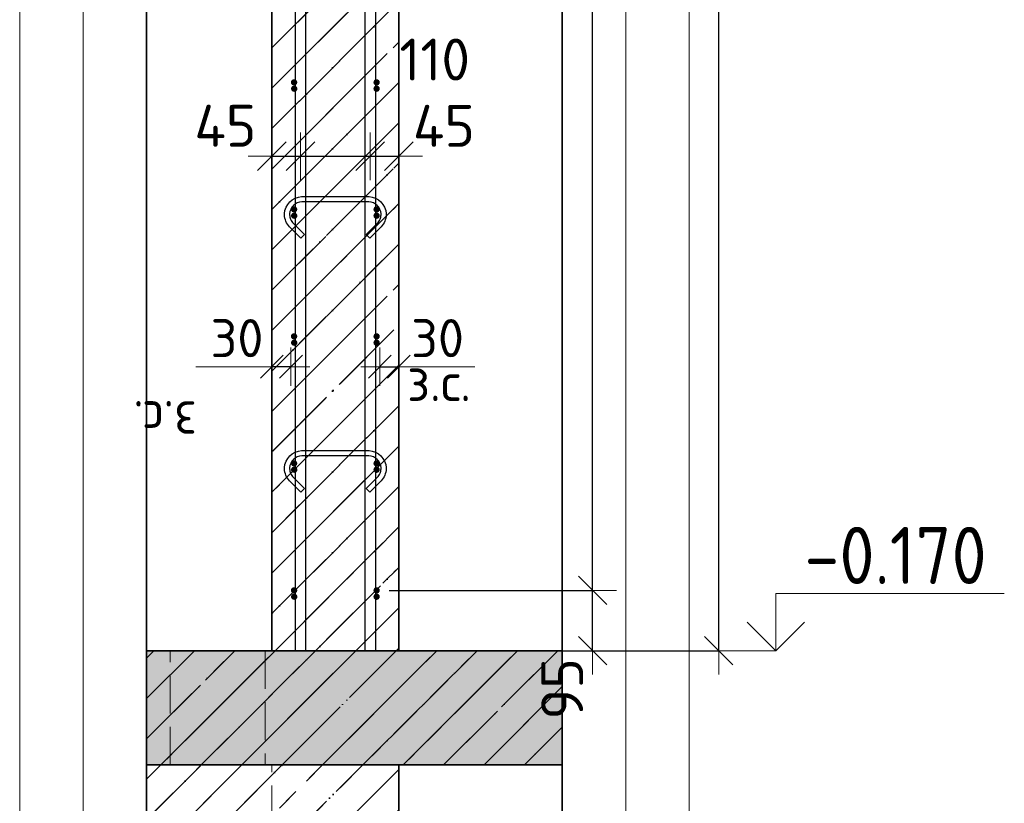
# Model space of a CAD drawing. Header units: millimetres. Extents: x -24871 to 40608, y -2869 to 48080.
# Tile 32 of 119: x -18960 to -17409, y 42869 to 44103. Entities that reach past the tile are written whole.
import ezdxf

# ---------------------------------------------------------------- set-up
doc = ezdxf.new("R2010")
doc.units = ezdxf.units.MM
doc.header["$PDMODE"] = 65
for name, pattern in [('______11', [150, 120, -15, 0, -15]), ('______2', [81, 60, -21]), ('______5', [330, 240, -30, 30, -30])]:
    doc.linetypes.add(name, pattern=pattern)
for name, color, linetype, lineweight in [('Standard', 7, 'Continuous', 25), ('Арм.стержн. Арматура края', 96, 'Continuous', 35), ('Арм.стержн. вертикальными 1', 22, 'Continuous', 35), ('Арм.стержн.горизонт. 1', 180, 'Continuous', 35), ('Высотная отметки_ общее', 7, 'Continuous', 13), ('Колонна (2)', 7, 'Continuous', 35), ('Перекрытие_ общее', 7, 'Continuous', 35), ('Размерная линия_ общее', 7, 'Continuous', 13), ('Размерная линия_ общее_1', 7, 'Continuous', 13), ('Стена_ общее', 7, 'Continuous', 35)]:
    doc.layers.add(name, color=color, linetype=linetype, lineweight=lineweight)
doc.layers.add('Арм.стержн.Стяжки', color=7, linetype='Continuous', lineweight=35, true_color=0x501e0f)
doc.styles.add('ISOCPEUR', font='ISOCPEUR')
doc.dimstyles.new('DIMSTYLE_10', dxfattribs={"dimtxt": 60, "dimasz": 60, "dimexe": 0, "dimexo": 0.001, "dimgap": 30, "dimtad": 2, "dimdec": 0, "dimrnd": 5, "dimzin": 12, "dimdsep": 46, "dimtxsty": 'ISOCPEUR', "dimblk1": 'ALL_ML_STRICH', "dimblk2": 'ALL_ML_STRICH', "dimsah": 1, "dimcen": 0, "dimse1": 1, "dimse2": 1, "dimclrd": 7, "dimclre": 256, "dimclrt": 7, "dimadec": 0, "dimazin": 0, "dimtfac": 1, "dimtdec": 0, "dimtix": 1, "dimtmove": 2, "dimatfit": 3, "dimfxl": 0, "dimtvp": 1.2, "dimtzin": 0, "dimlwd": 0, "dimlwe": -3, "dimarcsym": 0})
doc.dimstyles.new('DIMSTYLE_4', dxfattribs={"dimtxt": 66, "dimasz": 75, "dimexe": 0, "dimexo": 0, "dimgap": 33, "dimtad": 2, "dimdec": 0, "dimrnd": 5, "dimzin": 12, "dimdsep": 46, "dimtxsty": 'ISOCPEUR', "dimblk1": 'ALL_ML_STRICH', "dimblk2": 'ALL_ML_STRICH', "dimsah": 1, "dimcen": 0, "dimclrd": 7, "dimclre": 256, "dimclrt": 7, "dimadec": 0, "dimazin": 0, "dimtfac": 1, "dimtdec": 0, "dimtix": 1, "dimtmove": 2, "dimatfit": 3, "dimfxl": 0, "dimtvp": 1.2, "dimtzin": 0, "dimlwd": 0, "dimlwe": -3, "dimarcsym": 0})
doc.dimstyles.new('DIMSTYLE_5', dxfattribs={"dimtxt": 66, "dimasz": 75, "dimexe": 0, "dimexo": 0, "dimgap": 33, "dimtad": 2, "dimdec": 0, "dimrnd": 5, "dimzin": 12, "dimdsep": 46, "dimtxsty": 'ISOCPEUR', "dimblk1": 'ALL_ML_STRICH', "dimblk2": 'ALL_ML_STRICH', "dimsah": 1, "dimcen": 0, "dimclrd": 7, "dimclre": 256, "dimclrt": 7, "dimadec": 0, "dimazin": 0, "dimtfac": 1, "dimtdec": 0, "dimtix": 1, "dimtmove": 2, "dimatfit": 3, "dimfxl": 0, "dimtzin": 0, "dimlwd": 0, "dimlwe": -3, "dimarcsym": 0})
doc.dimstyles.new('DIMSTYLE_9', dxfattribs={"dimtxt": 66, "dimasz": 75, "dimexe": 0, "dimexo": 0.001, "dimgap": 33, "dimtad": 2, "dimdec": 0, "dimrnd": 5, "dimzin": 12, "dimdsep": 46, "dimtxsty": 'ISOCPEUR', "dimblk1": 'ALL_ML_STRICH', "dimblk2": 'ALL_ML_STRICH', "dimsah": 1, "dimcen": 0, "dimse1": 1, "dimse2": 1, "dimclrd": 7, "dimclre": 256, "dimclrt": 7, "dimadec": 0, "dimazin": 0, "dimtfac": 1, "dimtdec": 0, "dimtix": 1, "dimtmove": 2, "dimatfit": 3, "dimfxl": 0, "dimtvp": 1.2, "dimtzin": 0, "dimlwd": 0, "dimlwe": -3, "dimarcsym": 0})
pattern_1 = [(225, (0, 0), (63.63961, -63.63961), [120, -15, 0, -15]), (225, (31.82, -31.82), (63.63961, -63.63961), [240, -30, 30, -30])]

# ---------------------------------------------------------------- blocks, each defined once
blk = doc.blocks.new('COMPLEX_ELEVATIONDIM_3')
at = {"layer": 'Высотная отметки_ общее', "color": 7, "linetype": 'Continuous', "lineweight": 13, "transparency": 33554687}
for p, q in [((-17768.8, 43109.1), (-17768.8, 43199.1)), ((-17768.8, 43199.1), (-17408.8, 43199.1)), ((-17768.8, 43109.1), (-17813.8, 43154.1)), ((-17768.8, 43109.1), (-17723.8, 43154.1)), ((-17768.8, 43109.1), (-17768.8, 43109.1)), ((-17768.8, 43109.1), (-17768.8, 43109.1)), ((-17768.8, 43109.1), (-17768.8, 43109.1)), ((-17768.8, 43109.1), (-17768.8, 43109.1))]:
    blk.add_line(p, q, dxfattribs=at)
blk.add_lwpolyline([(-17768.8, 43109.1), (-17828.8, 43109.1), (-17828.8, 43109.1), (-17834.9, 43109.1)], dxfattribs=at)
at = {"layer": 'Высотная отметки_ общее', "color": 7, "linetype": 'Continuous', "lineweight": 13, "transparency": 33554687, "insert": (-17723.8, 43214.1), "char_height": 90, "width": 364.237, "attachment_point": 7, "style": 'ISOCPEUR'}
blk.add_mtext('\\W0.90;-0.170', dxfattribs=at)
blk = doc.blocks.new('ALL_ML_STRICH')
at = {"color": 0, "linetype": 'ByBlock', "lineweight": -2}
for p, q in [((0, -0.5), (0, 0.5)), ((-0.3, -0.3), (0.3, 0.3)), ((-1, 0), (0.5, 0))]:
    blk.add_line(p, q, dxfattribs=at)
blk = doc.blocks.new('*D58')
at = {"layer": 'DEFPOINTS', "color": 7, "linetype": 'Continuous', "lineweight": 13, "transparency": 33554687}
for p in [(-18240.8, 46299.1), (-18362.8, 43109.1), (-17858.8, 43109.1)]:
    blk.add_point(p, dxfattribs=at)
at = {"layer": 'Размерная линия_ общее', "color": 253, "linetype": 'Continuous', "lineweight": -2, "true_color": 0xa0a0a0, "transparency": 33554687}
for p, q in [((-18220.8, 46299.1), (-17858.8, 46299.1)), ((-18342.8, 43109.1), (-17858.8, 43109.1))]:
    blk.add_line(p, q, dxfattribs=at)
at = {"layer": 'Размерная линия_ общее', "color": 7, "linetype": 'Continuous', "lineweight": -2, "transparency": 33554687}
blk.add_line((-17858.8, 43109.1), (-17858.8, 46299.1), dxfattribs=at)
at = {"layer": 'Размерная линия_ общее', "color": 7, "linetype": 'Continuous', "lineweight": 13, "transparency": 33554687, "xscale": 75, "yscale": 75, "zscale": 75}
for p, rotation in [((-17858.8, 46299.1), 90), ((-17858.8, 43109.1), 270)]:
    blk.add_blockref('ALL_ML_STRICH', p, dxfattribs=dict(at, rotation=rotation))
at = {"layer": 'Размерная линия_ общее', "color": 7, "linetype": 'Continuous', "lineweight": 13, "transparency": 33554687, "insert": (-17906.8, 44714), "char_height": 66, "width": 264, "attachment_point": 5, "rotation": 90, "style": 'ISOCPEUR'}
blk.add_mtext('\\A1;{3190}', dxfattribs=at)
blk = doc.blocks.new('*D60')
at = {"layer": 'DEFPOINTS', "color": 7, "linetype": 'Continuous', "lineweight": 13, "transparency": 33554687}
for p in [(-18397.8, 43204.1), (-18362.8, 43109.1), (-18057.4, 43109.1)]:
    blk.add_point(p, dxfattribs=at)
at = {"layer": 'Размерная линия_ общее', "color": 253, "linetype": 'Continuous', "lineweight": -2, "true_color": 0xa0a0a0, "transparency": 33554687}
for p, q in [((-18377.8, 43204.1), (-18057.4, 43204.1)), ((-18342.8, 43109.1), (-18057.4, 43109.1))]:
    blk.add_line(p, q, dxfattribs=at)
at = {"layer": 'Размерная линия_ общее', "color": 7, "linetype": 'Continuous', "lineweight": -2, "transparency": 33554687}
blk.add_line((-18057.4, 43109.1), (-18057.4, 43204.1), dxfattribs=at)
at = {"layer": 'Размерная линия_ общее', "color": 7, "linetype": 'Continuous', "lineweight": 13, "transparency": 33554687, "xscale": 75, "yscale": 75, "zscale": 75}
for p, rotation in [((-18057.4, 43204.1), 90), ((-18057.4, 43109.1), 270)]:
    blk.add_blockref('ALL_ML_STRICH', p, dxfattribs=dict(at, rotation=rotation))
at = {"layer": 'Размерная линия_ общее', "color": 7, "linetype": 'Continuous', "lineweight": 13, "transparency": 33554687, "insert": (-18105.4, 43049), "char_height": 66, "width": 132, "attachment_point": 5, "rotation": 90, "style": 'ISOCPEUR'}
blk.add_mtext('\\A1;{95}', dxfattribs=at)
blk = doc.blocks.new('*D61')
at = {"layer": 'DEFPOINTS', "color": 7, "linetype": 'Continuous', "lineweight": 13, "transparency": 33554687}
for p in [(-18397.8, 46204.1), (-18397.8, 43204.1), (-18057.4, 43204.1)]:
    blk.add_point(p, dxfattribs=at)
at = {"layer": 'Размерная линия_ общее', "color": 253, "linetype": 'Continuous', "lineweight": -2, "true_color": 0xa0a0a0, "transparency": 33554687}
for p, q in [((-18377.8, 46204.1), (-18057.4, 46204.1)), ((-18377.8, 43204.1), (-18057.4, 43204.1))]:
    blk.add_line(p, q, dxfattribs=at)
at = {"layer": 'Размерная линия_ общее', "color": 7, "linetype": 'Continuous', "lineweight": -2, "transparency": 33554687}
blk.add_line((-18057.4, 43204.1), (-18057.4, 46204.1), dxfattribs=at)
at = {"layer": 'Размерная линия_ общее', "color": 7, "linetype": 'Continuous', "lineweight": 13, "transparency": 33554687, "xscale": 75, "yscale": 75, "zscale": 75}
for p, rotation in [((-18057.4, 46204.1), 90), ((-18057.4, 43204.1), 270)]:
    blk.add_blockref('ALL_ML_STRICH', p, dxfattribs=dict(at, rotation=rotation))
at = {"layer": 'Размерная линия_ общее', "color": 7, "linetype": 'Continuous', "lineweight": 13, "transparency": 33554687, "insert": (-18138.4, 44482.1), "char_height": 66, "width": 3.3, "attachment_point": 1, "rotation": 90, "line_spacing_factor": 0.60241, "style": 'ISOCPEUR'}
blk.add_mtext('\\W0.91;15х200=3000', dxfattribs=at)
blk = doc.blocks.new('*D74')
at = {"layer": 'DEFPOINTS', "color": 7, "linetype": 'Continuous', "lineweight": 13, "transparency": 33554687}
for p in [(-18392.8, 43556.3), (-18392.8, 43547.6), (-18362.8, 43547.6)]:
    blk.add_point(p, dxfattribs=at)
at = {"layer": 'Размерная линия_ общее_1', "color": 7, "linetype": 'Continuous', "lineweight": -2, "transparency": 33554687}
blk.add_line((-18392.8, 43556.3), (-18362.8, 43556.3), dxfattribs=at)
at = {"layer": 'Размерная линия_ общее_1', "color": 7, "linetype": 'Continuous', "lineweight": 13, "transparency": 33554687, "xscale": 60, "yscale": 60, "zscale": 60, "rotation": 180}
blk.add_blockref('ALL_ML_STRICH', (-18392.8, 43556.3), dxfattribs=at)
at = {"layer": 'Размерная линия_ общее_1', "color": 7, "linetype": 'Continuous', "lineweight": 13, "transparency": 33554687, "xscale": 60, "yscale": 60, "zscale": 60}
blk.add_blockref('ALL_ML_STRICH', (-18362.8, 43556.3), dxfattribs=at)
at = {"layer": 'Размерная линия_ общее_1', "color": 7, "linetype": 'Continuous', "lineweight": 13, "transparency": 33554687, "insert": (-18301.8, 43601.3), "char_height": 60, "width": 120, "attachment_point": 5, "style": 'ISOCPEUR'}
blk.add_mtext('\\A1;{30}', dxfattribs=at)
at = {"layer": 'Размерная линия_ общее_1', "color": 7, "linetype": 'Continuous', "lineweight": 13, "transparency": 33554687, "insert": (-18349.8, 43562.2), "char_height": 60, "width": 3, "attachment_point": 1, "line_spacing_factor": 0.60241, "style": 'ISOCPEUR'}
blk.add_mtext('з.с.', dxfattribs=at)
blk = doc.blocks.new('*D75')
at = {"layer": 'DEFPOINTS', "color": 7, "linetype": 'Continuous', "lineweight": 13, "transparency": 33554687}
for p in [(-18517.8, 43890), (-18562.8, 43887.7), (-18562.8, 43878.2)]:
    blk.add_point(p, dxfattribs=at)
at = {"layer": 'Размерная линия_ общее', "color": 7, "linetype": 'Continuous', "lineweight": -2, "transparency": 33554687}
blk.add_line((-18562.8, 43887.7), (-18517.8, 43887.7), dxfattribs=at)
at = {"layer": 'Размерная линия_ общее', "color": 7, "linetype": 'Continuous', "lineweight": 13, "transparency": 33554687, "xscale": 75, "yscale": 75, "zscale": 75, "rotation": 180}
blk.add_blockref('ALL_ML_STRICH', (-18562.8, 43887.7), dxfattribs=at)
at = {"layer": 'Размерная линия_ общее', "color": 7, "linetype": 'Continuous', "lineweight": 13, "transparency": 33554687, "xscale": 75, "yscale": 75, "zscale": 75}
blk.add_blockref('ALL_ML_STRICH', (-18517.8, 43887.7), dxfattribs=at)
at = {"layer": 'Размерная линия_ общее', "color": 7, "linetype": 'Continuous', "lineweight": 13, "transparency": 33554687, "insert": (-18636.1, 43935.7), "char_height": 66, "width": 132, "attachment_point": 5, "style": 'ISOCPEUR'}
blk.add_mtext('\\A1;{45}', dxfattribs=at)
blk = doc.blocks.new('*D76')
at = {"layer": 'DEFPOINTS', "color": 7, "linetype": 'Continuous', "lineweight": 13, "transparency": 33554687}
for p in [(-18517.8, 43890), (-18407.8, 43893.9), (-18517.8, 43887.7)]:
    blk.add_point(p, dxfattribs=at)
at = {"layer": 'Размерная линия_ общее', "color": 7, "linetype": 'Continuous', "lineweight": -2, "transparency": 33554687}
blk.add_line((-18517.8, 43887.7), (-18407.8, 43887.7), dxfattribs=at)
at = {"layer": 'Размерная линия_ общее', "color": 7, "linetype": 'Continuous', "lineweight": 13, "transparency": 33554687, "xscale": 75, "yscale": 75, "zscale": 75, "rotation": 180}
blk.add_blockref('ALL_ML_STRICH', (-18517.8, 43887.7), dxfattribs=at)
at = {"layer": 'Размерная линия_ общее', "color": 7, "linetype": 'Continuous', "lineweight": 13, "transparency": 33554687, "xscale": 75, "yscale": 75, "zscale": 75}
blk.add_blockref('ALL_ML_STRICH', (-18407.8, 43887.7), dxfattribs=at)
at = {"layer": 'Размерная линия_ общее', "color": 7, "linetype": 'Continuous', "lineweight": 13, "transparency": 33554687, "insert": (-18306.2, 44040), "char_height": 66, "width": 198, "attachment_point": 5, "style": 'ISOCPEUR'}
blk.add_mtext('\\A1;{110}', dxfattribs=at)
blk = doc.blocks.new('*D77')
at = {"layer": 'DEFPOINTS', "color": 7, "linetype": 'Continuous', "lineweight": 13, "transparency": 33554687}
for p in [(-18407.8, 43893.9), (-18407.8, 43887.7), (-18362.8, 43886.8)]:
    blk.add_point(p, dxfattribs=at)
at = {"layer": 'Размерная линия_ общее', "color": 7, "linetype": 'Continuous', "lineweight": -2, "transparency": 33554687}
blk.add_line((-18407.8, 43887.7), (-18362.8, 43887.7), dxfattribs=at)
at = {"layer": 'Размерная линия_ общее', "color": 7, "linetype": 'Continuous', "lineweight": 13, "transparency": 33554687, "xscale": 75, "yscale": 75, "zscale": 75, "rotation": 180}
blk.add_blockref('ALL_ML_STRICH', (-18407.8, 43887.7), dxfattribs=at)
at = {"layer": 'Размерная линия_ общее', "color": 7, "linetype": 'Continuous', "lineweight": 13, "transparency": 33554687, "xscale": 75, "yscale": 75, "zscale": 75}
blk.add_blockref('ALL_ML_STRICH', (-18362.8, 43887.7), dxfattribs=at)
at = {"layer": 'Размерная линия_ общее', "color": 7, "linetype": 'Continuous', "lineweight": 13, "transparency": 33554687, "insert": (-18291.8, 43935.6), "char_height": 66, "width": 132, "attachment_point": 5, "style": 'ISOCPEUR'}
blk.add_mtext('\\A1;{45}', dxfattribs=at)
blk = doc.blocks.new('*D79')
at = {"layer": 'DEFPOINTS', "color": 7, "linetype": 'Continuous', "lineweight": 13, "transparency": 33554687}
for p in [(-18532.8, 43556.3), (-18562.8, 43547.6), (-18532.8, 43547.6)]:
    blk.add_point(p, dxfattribs=at)
at = {"layer": 'Размерная линия_ общее_1', "color": 7, "linetype": 'Continuous', "lineweight": -2, "transparency": 33554687}
blk.add_line((-18532.8, 43556.3), (-18562.8, 43556.3), dxfattribs=at)
at = {"layer": 'Размерная линия_ общее_1', "color": 7, "linetype": 'Continuous', "lineweight": 13, "transparency": 33554687, "xscale": 60, "yscale": 60, "zscale": 60}
for p, rotation in [((-18532.8, 43556.3), 360), ((-18562.8, 43556.3), 180)]:
    blk.add_blockref('ALL_ML_STRICH', p, dxfattribs=dict(at, rotation=rotation))
at = {"layer": 'Размерная линия_ общее_1', "color": 7, "linetype": 'Continuous', "lineweight": 13, "transparency": 33554687, "insert": (-18617.8, 43601.3), "char_height": 60, "width": 120, "attachment_point": 5, "style": 'ISOCPEUR'}
blk.add_mtext('\\A1;{30}', dxfattribs=at)
at = {"layer": 'Размерная линия_ общее_1', "color": 7, "linetype": 'Continuous', "lineweight": 13, "transparency": 33554687, "insert": (-18680.9, 43442.2), "char_height": 60, "width": 3, "attachment_point": 1, "rotation": 180, "line_spacing_factor": 0.60241, "style": 'ISOCPEUR'}
blk.add_mtext('з.с.', dxfattribs=at)

msp = doc.modelspace()

# ---------------------------------------------------------------- hatches: boundary and pattern name
at = {"layer": 'Standard', "linetype": 'Continuous', "lineweight": 35, "transparency": 33554687}
h = msp.add_hatch(dxfattribs=at)
h.set_pattern_fill('__________541', scale=30, angle=135, style=0, pattern_type=2)
h.set_pattern_definition(pattern_1)
h.paths.add_polyline_path([(-18362.8, 46299.1), (-18562.8, 46299.1), (-18562.8, 43109.1), (-18362.8, 43109.1)], flags=0)
at = {"layer": 'Standard', "linetype": 'Continuous', "lineweight": 13, "transparency": 33554687}
h = msp.add_hatch(dxfattribs=at)
h.set_pattern_fill('__________539', scale=30, style=0, pattern_type=2)
h.set_pattern_definition([(45, (0, 0), (-63.63961, 63.63961), [120, -15, 0, -15]), (45, (-31.82, 31.82), (-63.63961, 63.63961), [240, -30, 30, -30])])
h.paths.add_polyline_path([(-18760.2, 43109.1), (-18760.2, 42929.1), (-18105.2, 42929.1), (-18105.2, 43109.1)], flags=0)
msp.add_hatch(color=9, dxfattribs=at).paths.add_polyline_path([(-18760.2, 43109.1), (-18760.2, 42929.1), (-18105.2, 42929.1), (-18105.2, 43109.1)])
at = {"layer": 'Standard', "linetype": 'Continuous', "lineweight": 35, "transparency": 33554687}
h = msp.add_hatch(dxfattribs=at)
h.set_pattern_fill('__________541', scale=30, angle=135, style=0, pattern_type=2)
h.set_pattern_definition(pattern_1)
h.paths.add_polyline_path([(-18362.8, 42929.1), (-18760.2, 42929.1), (-18760.2, 42675), (-18362.8, 42675)], flags=0)
at = {"layer": 'Арм.стержн. Арматура края', "linetype": 'Continuous', "lineweight": 50, "transparency": 33554687}
for points in [[(-18522.7, 43994.1), (-18523, 43996), (-18524.1, 43997.6), (-18525.7, 43998.7), (-18527.7, 43999.1), (-18529.6, 43998.7), (-18531.2, 43997.6), (-18532.3, 43996), (-18532.7, 43994.1), (-18532.3, 43992.2), (-18531.2, 43990.5), (-18529.6, 43989.5), (-18527.7, 43989.1), (-18525.7, 43989.5), (-18524.1, 43990.5), (-18523, 43992.2)], [(-18392.8, 43994.1), (-18393.2, 43996), (-18394.3, 43997.6), (-18395.9, 43998.7), (-18397.8, 43999.1), (-18399.7, 43998.7), (-18401.4, 43997.6), (-18402.5, 43996), (-18402.8, 43994.1), (-18402.5, 43992.2), (-18401.4, 43990.5), (-18399.7, 43989.5), (-18397.8, 43989.1), (-18395.9, 43989.5), (-18394.3, 43990.5), (-18393.2, 43992.2)], [(-18522.7, 43794.1), (-18523, 43796), (-18524.1, 43797.6), (-18525.7, 43798.7), (-18527.7, 43799.1), (-18529.6, 43798.7), (-18531.2, 43797.6), (-18532.3, 43796), (-18532.7, 43794.1), (-18532.3, 43792.2), (-18531.2, 43790.5), (-18529.6, 43789.5), (-18527.7, 43789.1), (-18525.7, 43789.5), (-18524.1, 43790.5), (-18523, 43792.2)], [(-18392.8, 43794.1), (-18393.2, 43796), (-18394.3, 43797.6), (-18395.9, 43798.7), (-18397.8, 43799.1), (-18399.7, 43798.7), (-18401.4, 43797.6), (-18402.5, 43796), (-18402.8, 43794.1), (-18402.5, 43792.2), (-18401.4, 43790.5), (-18399.7, 43789.5), (-18397.8, 43789.1), (-18395.9, 43789.5), (-18394.3, 43790.5), (-18393.2, 43792.2)], [(-18522.7, 43594.1), (-18523, 43596), (-18524.1, 43597.6), (-18525.7, 43598.7), (-18527.7, 43599.1), (-18529.6, 43598.7), (-18531.2, 43597.6), (-18532.3, 43596), (-18532.7, 43594.1), (-18532.3, 43592.2), (-18531.2, 43590.5), (-18529.6, 43589.5), (-18527.7, 43589.1), (-18525.7, 43589.5), (-18524.1, 43590.5), (-18523, 43592.2)], [(-18392.8, 43594.1), (-18393.2, 43596), (-18394.3, 43597.6), (-18395.9, 43598.7), (-18397.8, 43599.1), (-18399.7, 43598.7), (-18401.4, 43597.6), (-18402.5, 43596), (-18402.8, 43594.1), (-18402.5, 43592.2), (-18401.4, 43590.5), (-18399.7, 43589.5), (-18397.8, 43589.1), (-18395.9, 43589.5), (-18394.3, 43590.5), (-18393.2, 43592.2)], [(-18522.7, 43394.1), (-18523, 43396), (-18524.1, 43397.6), (-18525.7, 43398.7), (-18527.7, 43399.1), (-18529.6, 43398.7), (-18531.2, 43397.6), (-18532.3, 43396), (-18532.7, 43394.1), (-18532.3, 43392.2), (-18531.2, 43390.5), (-18529.6, 43389.5), (-18527.7, 43389.1), (-18525.7, 43389.5), (-18524.1, 43390.5), (-18523, 43392.2)], [(-18392.8, 43394.1), (-18393.2, 43396), (-18394.3, 43397.6), (-18395.9, 43398.7), (-18397.8, 43399.1), (-18399.7, 43398.7), (-18401.4, 43397.6), (-18402.5, 43396), (-18402.8, 43394.1), (-18402.5, 43392.2), (-18401.4, 43390.5), (-18399.7, 43389.5), (-18397.8, 43389.1), (-18395.9, 43389.5), (-18394.3, 43390.5), (-18393.2, 43392.2)], [(-18522.7, 43194.1), (-18523, 43196), (-18524.1, 43197.6), (-18525.7, 43198.7), (-18527.7, 43199.1), (-18529.6, 43198.7), (-18531.2, 43197.6), (-18532.3, 43196), (-18532.7, 43194.1), (-18532.3, 43192.2), (-18531.2, 43190.5), (-18529.6, 43189.5), (-18527.7, 43189.1), (-18525.7, 43189.5), (-18524.1, 43190.5), (-18523, 43192.2)], [(-18392.8, 43194.1), (-18393.2, 43196), (-18394.3, 43197.6), (-18395.9, 43198.7), (-18397.8, 43199.1), (-18399.7, 43198.7), (-18401.4, 43197.6), (-18402.5, 43196), (-18402.8, 43194.1), (-18402.5, 43192.2), (-18401.4, 43190.5), (-18399.7, 43189.5), (-18397.8, 43189.1), (-18395.9, 43189.5), (-18394.3, 43190.5), (-18393.2, 43192.2)]]:
    msp.add_hatch(color=4, dxfattribs=at).paths.add_polyline_path(points)
at = {"layer": 'Арм.стержн.горизонт. 1', "linetype": 'Continuous', "lineweight": 50, "transparency": 33554687}
for points in [[(-18522.8, 44004.1), (-18523.2, 44006), (-18524.3, 44007.6), (-18525.9, 44008.7), (-18527.8, 44009.1), (-18529.7, 44008.7), (-18531.4, 44007.6), (-18532.5, 44006), (-18532.8, 44004.1), (-18532.5, 44002.2), (-18531.4, 44000.5), (-18529.7, 43999.5), (-18527.8, 43999.1), (-18525.9, 43999.5), (-18524.3, 44000.5), (-18523.2, 44002.2)], [(-18392.8, 44004.1), (-18393.2, 44006), (-18394.3, 44007.6), (-18395.9, 44008.7), (-18397.8, 44009.1), (-18399.7, 44008.7), (-18401.4, 44007.6), (-18402.5, 44006), (-18402.8, 44004.1), (-18402.5, 44002.2), (-18401.4, 44000.5), (-18399.7, 43999.5), (-18397.8, 43999.1), (-18395.9, 43999.5), (-18394.3, 44000.5), (-18393.2, 44002.2)], [(-18522.8, 43804.1), (-18523.2, 43806), (-18524.3, 43807.6), (-18525.9, 43808.7), (-18527.8, 43809.1), (-18529.7, 43808.7), (-18531.4, 43807.6), (-18532.5, 43806), (-18532.8, 43804.1), (-18532.5, 43802.2), (-18531.4, 43800.5), (-18529.7, 43799.5), (-18527.8, 43799.1), (-18525.9, 43799.5), (-18524.3, 43800.5), (-18523.2, 43802.2)], [(-18392.8, 43804.1), (-18393.2, 43806), (-18394.3, 43807.6), (-18395.9, 43808.7), (-18397.8, 43809.1), (-18399.7, 43808.7), (-18401.4, 43807.6), (-18402.5, 43806), (-18402.8, 43804.1), (-18402.5, 43802.2), (-18401.4, 43800.5), (-18399.7, 43799.5), (-18397.8, 43799.1), (-18395.9, 43799.5), (-18394.3, 43800.5), (-18393.2, 43802.2)], [(-18522.8, 43604.1), (-18523.2, 43606), (-18524.3, 43607.6), (-18525.9, 43608.7), (-18527.8, 43609.1), (-18529.7, 43608.7), (-18531.4, 43607.6), (-18532.5, 43606), (-18532.8, 43604.1), (-18532.5, 43602.2), (-18531.4, 43600.5), (-18529.7, 43599.5), (-18527.8, 43599.1), (-18525.9, 43599.5), (-18524.3, 43600.5), (-18523.2, 43602.2)], [(-18392.8, 43604.1), (-18393.2, 43606), (-18394.3, 43607.6), (-18395.9, 43608.7), (-18397.8, 43609.1), (-18399.7, 43608.7), (-18401.4, 43607.6), (-18402.5, 43606), (-18402.8, 43604.1), (-18402.5, 43602.2), (-18401.4, 43600.5), (-18399.7, 43599.5), (-18397.8, 43599.1), (-18395.9, 43599.5), (-18394.3, 43600.5), (-18393.2, 43602.2)], [(-18522.8, 43404.1), (-18523.2, 43406), (-18524.3, 43407.6), (-18525.9, 43408.7), (-18527.8, 43409.1), (-18529.7, 43408.7), (-18531.4, 43407.6), (-18532.5, 43406), (-18532.8, 43404.1), (-18532.5, 43402.2), (-18531.4, 43400.5), (-18529.7, 43399.5), (-18527.8, 43399.1), (-18525.9, 43399.5), (-18524.3, 43400.5), (-18523.2, 43402.2)], [(-18392.8, 43404.1), (-18393.2, 43406), (-18394.3, 43407.6), (-18395.9, 43408.7), (-18397.8, 43409.1), (-18399.7, 43408.7), (-18401.4, 43407.6), (-18402.5, 43406), (-18402.8, 43404.1), (-18402.5, 43402.2), (-18401.4, 43400.5), (-18399.7, 43399.5), (-18397.8, 43399.1), (-18395.9, 43399.5), (-18394.3, 43400.5), (-18393.2, 43402.2)], [(-18522.8, 43204.1), (-18523.2, 43206), (-18524.3, 43207.6), (-18525.9, 43208.7), (-18527.8, 43209.1), (-18529.7, 43208.7), (-18531.4, 43207.6), (-18532.5, 43206), (-18532.8, 43204.1), (-18532.5, 43202.2), (-18531.4, 43200.5), (-18529.7, 43199.5), (-18527.8, 43199.1), (-18525.9, 43199.5), (-18524.3, 43200.5), (-18523.2, 43202.2)], [(-18392.8, 43204.1), (-18393.2, 43206), (-18394.3, 43207.6), (-18395.9, 43208.7), (-18397.8, 43209.1), (-18399.7, 43208.7), (-18401.4, 43207.6), (-18402.5, 43206), (-18402.8, 43204.1), (-18402.5, 43202.2), (-18401.4, 43200.5), (-18399.7, 43199.5), (-18397.8, 43199.1), (-18395.9, 43199.5), (-18394.3, 43200.5), (-18393.2, 43202.2)]]:
    msp.add_hatch(color=4, dxfattribs=at).paths.add_polyline_path(points)

# ---------------------------------------------------------------- linework, layer by layer
at = {"layer": 'Standard', "color": 52, "linetype": 'Continuous', "lineweight": 13, "transparency": 33554687}
for p, q in [((-18760.2, 47873.9), (-18760.2, 42675)), ((-18760.2, 42675), (-18760.2, 47873.9)), ((-18105.2, 47873.9), (-18105.2, 42675)), ((-18105.2, 42675), (-18105.2, 47873.9))]:
    msp.add_line(p, q, dxfattribs=at)
at = {"layer": 'Standard', "color": 52, "linetype": 'Continuous', "lineweight": -3, "transparency": 33554687}
for p, q in [((-18760.2, 47873.9), (-18760.2, 42675)), ((-18760.2, 42675), (-18760.2, 47873.9)), ((-18105.2, 47873.9), (-18105.2, 42675)), ((-18105.2, 42675), (-18105.2, 47873.9))]:
    msp.add_line(p, q, dxfattribs=at)
at = {"layer": 'Standard', "color": 7, "linetype": 'Continuous', "lineweight": 35, "transparency": 33554687}
for p, q in [((-18562.8, 46299.1), (-18562.8, 43109.1)), ((-18562.8, 46299.1), (-18562.8, 43109.1)), ((-18362.8, 43109.1), (-18362.8, 46299.1)), ((-18362.8, 43109.1), (-18362.8, 46299.1)), ((-18562.8, 43109.1), (-18760.2, 43109.1)), ((-18562.8, 43109.1), (-18760.2, 43109.1)), ((-18105.2, 43109.1), (-18362.8, 43109.1)), ((-18105.2, 43109.1), (-18362.8, 43109.1)), ((-18362.8, 42675), (-18362.8, 42929.1)), ((-18362.8, 42929.1), (-18105.2, 42929.1)), ((-18362.8, 42675), (-18362.8, 42929.1)), ((-18362.8, 42929.1), (-18105.2, 42929.1))]:
    msp.add_line(p, q, dxfattribs=at)
at = {"layer": 'Standard', "color": 253, "linetype": '______11', "lineweight": 35, "true_color": 0xababab, "transparency": 33554687}
for p, q in [((-18562.8, 44058.5), (-18362.8, 44258.5)), ((-18562.8, 43931.3), (-18362.8, 44131.3)), ((-18562.8, 43804), (-18362.8, 44004)), ((-18562.8, 43676.7), (-18362.8, 43876.7)), ((-18562.8, 43549.4), (-18362.8, 43749.4)), ((-18562.8, 43422.1), (-18362.8, 43622.1)), ((-18562.8, 43294.9), (-18362.8, 43494.9)), ((-18562.8, 43167.6), (-18362.8, 43367.6)), ((-18494.1, 43109.1), (-18362.8, 43240.3)), ((-18366.8, 43109.1), (-18362.8, 43113)), ((-18760.2, 42843), (-18674.1, 42929.1)), ((-18760.2, 42715.7), (-18546.8, 42929.1)), ((-18673.6, 42675), (-18419.5, 42929.1))]:
    msp.add_line(p, q, dxfattribs=at)
at = {"layer": 'Standard', "color": 253, "linetype": '______5', "lineweight": 35, "true_color": 0xababab, "transparency": 33554687}
for p, q in [((-18562.8, 43994.9), (-18362.8, 44194.9)), ((-18562.8, 43867.6), (-18362.8, 44067.6)), ((-18562.8, 43740.3), (-18362.8, 43940.3)), ((-18562.8, 43613.1), (-18362.8, 43813.1)), ((-18562.8, 43485.8), (-18362.8, 43685.8)), ((-18562.8, 43358.5), (-18362.8, 43558.5)), ((-18562.8, 43231.2), (-18362.8, 43431.2)), ((-18557.7, 43109.1), (-18362.8, 43303.9)), ((-18430.4, 43109.1), (-18362.8, 43176.7)), ((-18760.2, 42906.6), (-18737.7, 42929.1)), ((-18760.2, 42779.3), (-18610.4, 42929.1)), ((-18737.3, 42675), (-18483.1, 42929.1)), ((-18610, 42675), (-18362.8, 42922.1))]:
    msp.add_line(p, q, dxfattribs=at)
at = {"layer": 'Standard', "color": 7, "linetype": 'Continuous', "lineweight": 13, "transparency": 33554687}
for p, q in [((-18562.8, 43556.3), (-18682.8, 43556.3)), ((-18362.8, 43556.3), (-18242.8, 43556.3))]:
    msp.add_line(p, q, dxfattribs=at)
at = {"layer": 'Standard', "color": 7, "linetype": 'Continuous', "lineweight": 25, "transparency": 33554687}
for p, q in [((-18760.2, 43159.1), (-18760.2, 42879.1)), ((-18760.2, 43159.1), (-18760.2, 42879.1)), ((-18105.2, 42879.1), (-18105.2, 43159.1)), ((-18105.2, 42879.1), (-18105.2, 43159.1)), ((-18760.2, 42979.1), (-18760.2, 42625)), ((-18760.2, 42979.1), (-18760.2, 42625))]:
    msp.add_line(p, q, dxfattribs=at)
at = {"layer": 'Standard', "color": 253, "linetype": '______11', "lineweight": 13, "true_color": 0xababab, "transparency": 33554687}
for p, q in [((-18760.2, 43097.5), (-18748.6, 43109.1)), ((-18760.2, 42970.2), (-18621.3, 43109.1)), ((-18674.1, 42929.1), (-18494.1, 43109.1)), ((-18546.8, 42929.1), (-18366.8, 43109.1)), ((-18419.5, 42929.1), (-18239.5, 43109.1)), ((-18292.2, 42929.1), (-18112.2, 43109.1)), ((-18164.9, 42929.1), (-18105.2, 42988.9))]:
    msp.add_line(p, q, dxfattribs=at)
at = {"layer": 'Standard', "color": 253, "linetype": '______5', "lineweight": 13, "true_color": 0xababab, "transparency": 33554687}
for p, q in [((-18760.2, 43033.9), (-18685, 43109.1)), ((-18737.7, 42929.1), (-18557.7, 43109.1)), ((-18610.4, 42929.1), (-18430.4, 43109.1)), ((-18483.1, 42929.1), (-18303.1, 43109.1)), ((-18355.9, 42929.1), (-18175.9, 43109.1)), ((-18228.6, 42929.1), (-18105.2, 43052.5))]:
    msp.add_line(p, q, dxfattribs=at)
at = {"layer": 'Standard', "color": 7, "linetype": 'Continuous', "lineweight": 13, "transparency": 33554687}
for points in [[(-18960.2, 42475), (-17905.2, 42475), (-17905.2, 48073.9), (-18960.2, 48073.9), (-18960.2, 42475)], [(-18860.2, 42575), (-18005.2, 42575), (-18005.2, 47973.9), (-18860.2, 47973.9), (-18860.2, 42575)]]:
    msp.add_lwpolyline(points, dxfattribs=at)
at = {"layer": 'Арм.стержн. вертикальными 1', "color": 7, "linetype": 'Continuous', "lineweight": 25, "transparency": 33554687}
for points in [[(-18525.8, 43109.1), (-18525.8, 47479.1), (-18509.8, 47479.1), (-18509.8, 43109.1), (-18525.8, 43109.1)], [(-18415.8, 43109.1), (-18415.8, 47479.1), (-18399.8, 47479.1), (-18399.8, 43109.1), (-18415.8, 43109.1)]]:
    msp.add_lwpolyline(points, dxfattribs=at)
at = {"layer": 'Арм.стержн.горизонт. 1', "color": 52, "linetype": 'Continuous', "lineweight": 25, "transparency": 33554687}
for p, q in [((-18562.8, 43109.1), (-18562.8, 43109.1)), ((-18362.8, 43109.1), (-18362.8, 43109.1))]:
    msp.add_line(p, q, dxfattribs=at)
at = {"layer": 'Арм.стержн.Стяжки', "color": 40, "linetype": 'Continuous', "lineweight": 25, "transparency": 33554687}
for points in [[(-18414.3, 43764.3), (-18396.4, 43782.2), (-18395.2, 43783.6), (-18394.1, 43785.2), (-18393.1, 43786.8), (-18392.4, 43788.4), (-18391.7, 43790.2), (-18391.3, 43792), (-18391, 43793.8), (-18390.8, 43795.7), (-18390.8, 43796.8), (-18391.3, 43800.5), (-18392.5, 43804.1), (-18394.4, 43807.5), (-18396.7, 43810.2), (-18399.4, 43812.5), (-18402.8, 43814.4), (-18406.5, 43815.6), (-18410.1, 43816.1), (-18515.6, 43816.1), (-18519.2, 43815.6), (-18522.9, 43814.4), (-18526.2, 43812.5), (-18529, 43810.2), (-18531.2, 43807.5), (-18533.1, 43804.1), (-18534.3, 43800.5), (-18534.8, 43796.8), (-18534.8, 43795.7), (-18534.7, 43793.8), (-18534.4, 43792), (-18533.9, 43790.2), (-18533.3, 43788.4), (-18532.5, 43786.8), (-18531.6, 43785.2), (-18530.5, 43783.6), (-18529.2, 43782.2), (-18511.4, 43764.3), (-18517, 43758.7), (-18535.1, 43776.8), (-18536.8, 43778.7), (-18538.3, 43780.8), (-18539.6, 43783), (-18540.7, 43785.4), (-18541.6, 43787.8), (-18542.2, 43790.3), (-18542.7, 43792.9), (-18542.8, 43795.4), (-18542.8, 43797.4), (-18542.2, 43802.3), (-18540.5, 43807.4), (-18537.9, 43812), (-18534.6, 43815.9), (-18530.8, 43819.1), (-18526.1, 43821.7), (-18521, 43823.4), (-18516.2, 43824.1), (-18409.5, 43824.1), (-18404.6, 43823.4), (-18399.6, 43821.7), (-18394.9, 43819.1), (-18391, 43815.9), (-18387.8, 43812), (-18385.2, 43807.4), (-18383.5, 43802.3), (-18382.8, 43797.4), (-18382.8, 43795.4), (-18383, 43792.9), (-18383.4, 43790.3), (-18384.1, 43787.8), (-18385, 43785.4), (-18386.1, 43783), (-18387.4, 43780.8), (-18388.9, 43778.7), (-18390.6, 43776.8), (-18408.6, 43758.7), (-18414.3, 43764.3)], [(-18414.3, 43364.3), (-18396.4, 43382.2), (-18395.2, 43383.6), (-18394.1, 43385.2), (-18393.1, 43386.8), (-18392.4, 43388.4), (-18391.7, 43390.2), (-18391.3, 43392), (-18391, 43393.8), (-18390.8, 43395.7), (-18390.8, 43396.8), (-18391.3, 43400.5), (-18392.5, 43404.1), (-18394.4, 43407.5), (-18396.7, 43410.2), (-18399.4, 43412.5), (-18402.8, 43414.4), (-18406.5, 43415.6), (-18410.1, 43416.1), (-18515.6, 43416.1), (-18519.2, 43415.6), (-18522.9, 43414.4), (-18526.2, 43412.5), (-18529, 43410.2), (-18531.2, 43407.5), (-18533.1, 43404.1), (-18534.3, 43400.5), (-18534.8, 43396.8), (-18534.8, 43395.7), (-18534.7, 43393.8), (-18534.4, 43392), (-18533.9, 43390.2), (-18533.3, 43388.4), (-18532.5, 43386.8), (-18531.6, 43385.2), (-18530.5, 43383.6), (-18529.2, 43382.2), (-18511.4, 43364.3), (-18517, 43358.7), (-18535.1, 43376.8), (-18536.8, 43378.7), (-18538.3, 43380.8), (-18539.6, 43383), (-18540.7, 43385.4), (-18541.6, 43387.8), (-18542.2, 43390.3), (-18542.7, 43392.9), (-18542.8, 43395.4), (-18542.8, 43397.4), (-18542.2, 43402.3), (-18540.5, 43407.4), (-18537.9, 43412), (-18534.6, 43415.9), (-18530.8, 43419.1), (-18526.1, 43421.7), (-18521, 43423.4), (-18516.2, 43424.1), (-18409.5, 43424.1), (-18404.6, 43423.4), (-18399.6, 43421.7), (-18394.9, 43419.1), (-18391, 43415.9), (-18387.8, 43412), (-18385.2, 43407.4), (-18383.5, 43402.3), (-18382.8, 43397.4), (-18382.8, 43395.4), (-18383, 43392.9), (-18383.4, 43390.3), (-18384.1, 43387.8), (-18385, 43385.4), (-18386.1, 43383), (-18387.4, 43380.8), (-18388.9, 43378.7), (-18390.6, 43376.8), (-18408.6, 43358.7), (-18414.3, 43364.3)]]:
    msp.add_lwpolyline(points, dxfattribs=at)
at = {"layer": 'Колонна (2)', "transparency": 33554687}
msp.add_line((-18562.8, 43109.1), (-18362.8, 43109.1), dxfattribs=at)
at = {"layer": 'Колонна (2)', "color": 7, "linetype": 'Continuous', "lineweight": 35, "transparency": 33554687}
msp.add_line((-18562.8, 43109.1), (-18362.8, 43109.1), dxfattribs=at)
at = {"layer": 'Перекрытие_ общее', "color": 253, "linetype": '______2', "lineweight": 18, "true_color": 0xababab, "transparency": 33554687}
for p, q in [((-18723.2, 42929.1), (-18723.2, 43109.1)), ((-18723.2, 42929.1), (-18723.2, 43109.1)), ((-18573.2, 43109.1), (-18573.2, 42929.1)), ((-18573.2, 43109.1), (-18573.2, 42929.1))]:
    msp.add_line(p, q, dxfattribs=at)
at = {"layer": 'Перекрытие_ общее', "color": 7, "linetype": 'Continuous', "lineweight": 13, "transparency": 33554687}
for p, q in [((-18362.8, 43109.1), (-18562.8, 43109.1)), ((-18362.8, 43109.1), (-18562.8, 43109.1)), ((-18760.2, 42929.1), (-18362.8, 42929.1)), ((-18760.2, 42929.1), (-18362.8, 42929.1))]:
    msp.add_line(p, q, dxfattribs=at)
at = {"layer": 'Стена_ общее', "color": 7, "linetype": 'Continuous', "lineweight": 35, "transparency": 33554687}
msp.add_line((-18362.8, 42929.1), (-18760.2, 42929.1), dxfattribs=at)
msp.add_line((-18362.8, 42929.1), (-18760.2, 42929.1), dxfattribs=at)
at = {"layer": 'Стена_ общее', "color": 253, "linetype": '______2', "lineweight": 18, "true_color": 0xababab, "transparency": 33554687}
msp.add_line((-18562.8, 42675), (-18562.8, 42929.1), dxfattribs=at)
msp.add_line((-18562.8, 42675), (-18562.8, 42929.1), dxfattribs=at)

# ---------------------------------------------------------------- block references
at = {"layer": 'Высотная отметки_ общее', "color": 7, "linetype": 'Continuous', "lineweight": 13, "transparency": 33554687}
msp.add_blockref('COMPLEX_ELEVATIONDIM_3', (0, 0), dxfattribs=at)

# ---------------------------------------------------------------- dimensions: what is measured, and where the dimension line sits
at = {"layer": 'Размерная линия_ общее', "color": 7, "linetype": 'Continuous', "lineweight": 13, "transparency": 33554687}
for base, p2, dimstyle, picture, middle in [((-17858.8, 46299.1), (-18220.8, 46299.1), 'DIMSTYLE_5', '*D58', (-17906.8, 44714)), ((-18057.4, 43204.1), (-18377.8, 43204.1), 'DIMSTYLE_4', '*D60', (-18105.4, 43049))]:
    dim = msp.add_linear_dim(base=base, p1=(-18342.8, 43109.1), p2=p2, angle=90, dimstyle=dimstyle, override={"dimpost": '<>', "dimclrd": 7, "dimclre": 253, "dimclrt": 7, "dimlwd": 0, "dimlwe": 65533}, dxfattribs=at)
    dim.commit()
    dim.dimension.update_dxf_attribs({"geometry": picture, "text_midpoint": middle, "dimtype": 160})
dim = msp.add_linear_dim(base=(-18057.4, 46204.1), p1=(-18377.8, 43204.1), p2=(-18377.8, 46204.1), angle=90, text='\\W0.91;15х200=3000', dimstyle='DIMSTYLE_5', override={"dimpost": '<>', "dimclrd": 7, "dimclre": 253, "dimclrt": 7, "dimlwd": 0, "dimlwe": 65533}, dxfattribs=at)
dim.commit()
dim.dimension.update_dxf_attribs({"geometry": '*D61', "text_midpoint": (-18090.4, 44704.1), "dimtype": 160})
for base, p1, p2, picture, middle in [((-18407.8, 43887.7), (-18517.8, 43890), (-18407.8, 43893.9), '*D76', (-18306.2, 44040)), ((-18517.8, 43887.7), (-18562.8, 43878.2), (-18517.8, 43890), '*D75', (-18636.1, 43935.7)), ((-18362.8, 43887.7), (-18407.8, 43893.9), (-18362.8, 43886.8), '*D77', (-18291.8, 43935.6))]:
    dim = msp.add_linear_dim(base=base, p1=p1, p2=p2, dimstyle='DIMSTYLE_9', override={"dimpost": '<>', "dimclrd": 7, "dimclre": 253, "dimclrt": 7, "dimlwd": 0, "dimlwe": 65533}, dxfattribs=at)
    dim.commit()
    dim.dimension.update_dxf_attribs({"geometry": picture, "text_midpoint": middle, "dimtype": 160})
at = {"layer": 'Размерная линия_ общее_1', "color": 7, "linetype": 'Continuous', "lineweight": 13, "transparency": 33554687}
dim = msp.add_linear_dim(base=(-18562.8, 43556.3), p1=(-18532.8, 43547.6), p2=(-18562.8, 43547.6), angle=180, text='<>\\Xз.с.', dimstyle='DIMSTYLE_10', override={"dimpost": '<>', "dimclrd": 7, "dimclre": 253, "dimclrt": 7, "dimlwd": 0, "dimlwe": 65533}, dxfattribs=at)
dim.commit()
dim.dimension.update_dxf_attribs({"geometry": '*D79', "text_midpoint": (-18617.8, 43601.3), "dimtype": 160})
dim = msp.add_linear_dim(base=(-18362.8, 43556.3), p1=(-18392.8, 43547.6), p2=(-18362.8, 43547.6), text='<>\\Xз.с.', dimstyle='DIMSTYLE_10', override={"dimpost": '<>', "dimclrd": 7, "dimclre": 253, "dimclrt": 7, "dimlwd": 0, "dimlwe": 65533}, dxfattribs=at)
dim.commit()
dim.dimension.update_dxf_attribs({"geometry": '*D74', "text_midpoint": (-18301.8, 43601.3), "dimtype": 160})

doc.saveas('drawing.dxf')
